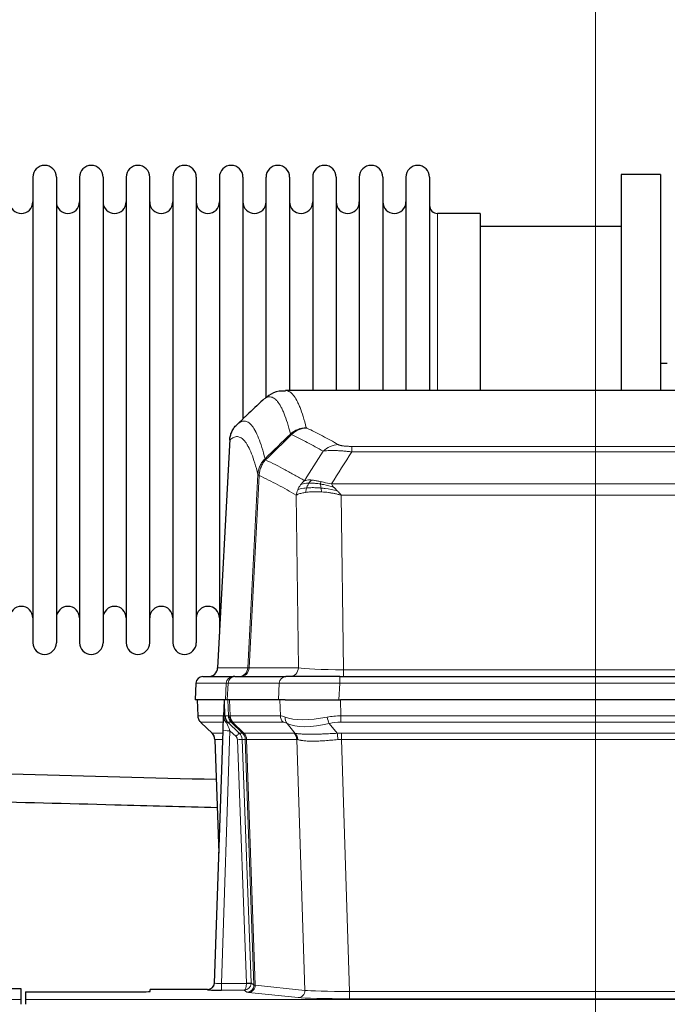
# Model space of a CAD drawing. Header units: inches. Extents: x 0 to 17820, y -10 to 12600.
# Tile 61 of 125: x 3664 to 3944, y 10429 to 10856. Entities that reach past the tile are written whole.
import ezdxf

# ---------------------------------------------------------------- set-up
doc = ezdxf.new("R2010")
doc.units = ezdxf.units.IN
doc.layers.add('1', color=7, linetype='Continuous', true_color=0xffffff)
doc.layers.add('254', color=7, linetype='Continuous', true_color=0xffffff)
doc.styles.add('latin_extended', font='simplex.shx')
doc.dimstyles.get("Standard").update_dxf_attribs({"dimtxt": 0.18, "dimasz": 0.18, "dimexe": 0.18, "dimexo": 0.0625, "dimgap": 0.09, "dimtad": 0, "dimtih": 1, "dimtoh": 1, "dimdec": 4, "dimzin": 0, "dimdsep": 46, "dimtxsty": 'Standard', "dimcen": 0.09, "dimadec": 0, "dimazin": 0, "dimtfac": 1, "dimtdec": 4, "dimtofl": 0, "dimtmove": 0, "dimatfit": 3, "dimfxl": 1, "dimtolj": 1, "dimtzin": 0, "dimarcsym": 0})

# ---------------------------------------------------------------- blocks, each defined once
blk = doc.blocks.new('_U0')
at = {"layer": '254', "color": 3, "linetype": 'Continuous', "lineweight": 13, "transparency": 16777216}
for p, q in [((3912.93, 9280.7), (3912.93, 11785.66)), ((3546.09, 9280.7), (3942.93, 9280.7)), ((3912.93, 9175.7), (3912.93, 8778.65)), ((5283.09, 8673.65), (3882.93, 8673.65))]:
    blk.add_line(p, q, dxfattribs=at)
at = {"layer": '254', "color": 3, "transparency": 16777216}
for points in [[(3930.43, 9175.7), (3895.43, 9175.7), (3912.93, 9280.7)], [(3895.43, 8778.65), (3930.43, 8778.65), (3912.93, 8673.65)]]:
    blk.add_solid(points, dxfattribs=at)
at = {"layer": 'Defpoints', "color": 0, "transparency": 16777216}
for p in [(3516.09, 9280.7), (3912.93, 8673.65), (5313.09, 8673.65)]:
    blk.add_point(p, dxfattribs=at)
at = {"layer": '254', "color": 2, "lineweight": 13, "transparency": 16777216, "insert": (3755.43, 11463.16), "char_height": 105, "attachment_point": 1, "rotation": 90, "style": 'latin_extended'}
blk.add_mtext('\\A1;607', dxfattribs=at)

msp = doc.modelspace()

# ---------------------------------------------------------------- linework, layer by layer
at = {"layer": '1', "color": 2, "linetype": 'Continuous', "lineweight": 25}
for p, q in [((3669.29, 10787.549), (3669.29, 10585.749)), ((3679.49, 10787.549), (3679.49, 10585.749)), ((3689.49, 10787.549), (3689.49, 10585.749)), ((3699.69, 10787.549), (3699.69, 10585.749)), ((3709.69, 10787.549), (3709.69, 10585.749)), ((3719.89, 10585.749), (3719.89, 10787.549)), ((3729.89, 10787.549), (3729.89, 10585.749)), ((3740.09, 10787.549), (3740.09, 10585.749)), ((3750.09, 10787.549), (3750.09, 10686.649)), ((3760.29, 10787.549), (3760.29, 10686.649)), ((3770.29, 10691.976), (3770.29, 10787.549)), ((3780.49, 10787.549), (3780.49, 10695.05)), ((3790.49, 10787.549), (3790.49, 10695.05)), ((3800.69, 10787.549), (3800.69, 10695.05)), ((3810.69, 10787.549), (3810.69, 10695.05)), ((3820.89, 10787.549), (3820.89, 10695.05)), ((3830.89, 10787.549), (3830.89, 10695.05)), ((3841.09, 10787.549), (3841.09, 10695.05)), ((3941.09, 10788.649), (3924.09, 10788.649)), ((3924.09, 10788.649), (3924.09, 10695.051)), ((3941.09, 10788.649), (3941.09, 10695.051)), ((3863.09, 10771.799), (3844.59, 10771.799)), ((3863.09, 10771.799), (3863.09, 10695.045)), ((3924.09, 10766.149), (3863.084, 10766.149)), ((3944.083, 10706.768), (3941.077, 10706.768)), ((4041.443, 10695.044), (3778.736, 10695.044)), ((3750.09, 10686.649), (3750.09, 10589.428)), ((3760.29, 10686.649), (3760.29, 10682.708)), ((3754.588, 10674.024), (3749.313, 10574.832)), ((3739.932, 10568.203), (3739.551, 10561.044)), ((3742.942, 10571.044), (3756.053, 10571.044)), ((3756.75, 10571.044), (3756.053, 10571.044)), ((3756.75, 10571.044), (3778.924, 10571.044)), ((3802.179, 10571.044), (3778.924, 10571.044)), ((3802.179, 10571.044), (4018, 10571.044)), ((3752.685, 10561.044), (3739.567, 10561.044)), ((3740.492, 10561.044), (3740.74, 10554.034)), ((3752.105, 10560.613), (3751.878, 10553.883)), ((3753.47, 10561.044), (3752.685, 10561.044)), ((3775.724, 10561.044), (3753.47, 10561.044)), ((3778.619, 10561.044), (3775.724, 10561.044)), ((3778.619, 10561.044), (3802.478, 10561.044)), ((4017.701, 10561.044), (3802.478, 10561.044)), ((3742.153, 10551.029), (3746.942, 10546.471)), ((3751.878, 10553.883), (3751.876, 10553.833)), ((3747.98, 10438.189), (3751.669, 10547.566)), ((3748.102, 10543.815), (3749.881, 10494.541)), ((3656.132, 10435.843), (3664.089, 10435.843)), ((3664.089, 10435.843), (3664.089, 10431.069)), ((3744.992, 10435.423), (3720.089, 10435.423)), ((3720.089, 10434.605), (3720.089, 10435.423)), ((3747.973, 10438.055), (3747.98, 10438.189)), ((3664.089, 10431.069), (3664.089, 10429)), ((3666.089, 10434.343), (3666.089, 10431.069)), ((3666.089, 10434.343), (3710.089, 10434.343)), ((3666.089, 10431.069), (3666.089, 10429))]:
    msp.add_line(p, q, dxfattribs=at)
at = {"layer": '1', "color": 110, "linetype": 'Continuous', "lineweight": 13}
for p, q in [((3844.59, 10771.799), (3844.59, 10695.045)), ((3754.574, 10673.53), (3749.326, 10574.835)), ((3807.418, 10670.837), (4012.761, 10670.837)), ((3807.418, 10668.421), (3807.418, 10670.837)), ((4012.761, 10668.421), (3807.418, 10668.421)), ((3762.392, 10574.835), (3766.769, 10658.703)), ((3767.325, 10658.227), (3762.973, 10574.835)), ((3798.687, 10654.59), (4021.492, 10654.59)), ((3784.325, 10574.835), (3783.368, 10649.682)), ((4017.379, 10649.692), (3802.8, 10649.692)), ((3802.8, 10649.692), (3803.768, 10574.009)), ((3749.326, 10574.835), (3762.392, 10574.835)), ((3762.973, 10574.835), (3784.325, 10574.835)), ((3803.768, 10574.009), (4016.411, 10574.009)), ((3803.768, 10571.044), (3803.768, 10574.009)), ((3739.948, 10568.201), (3739.567, 10561.044)), ((3753.059, 10568.201), (3739.948, 10568.201)), ((3752.685, 10561.044), (3753.059, 10568.201)), ((3753.843, 10568.201), (3753.47, 10561.044)), ((3776.017, 10568.201), (3753.843, 10568.201)), ((3775.724, 10561.044), (3776.017, 10568.201)), ((3802.179, 10568.201), (3801.886, 10561.044)), ((3802.179, 10568.201), (3802.179, 10571.044)), ((4018, 10568.201), (3802.179, 10568.201)), ((3740.508, 10561.044), (3740.756, 10554.05)), ((3753.954, 10554.05), (3753.711, 10561.044)), ((3754.496, 10561.044), (3754.739, 10554.05)), ((3776.487, 10554.05), (3776.296, 10561.044)), ((3802.478, 10561.044), (3802.669, 10554.05)), ((3740.756, 10554.05), (3751.884, 10554.05)), ((3751.794, 10551.312), (3741.974, 10551.312)), ((3742.069, 10551.12), (3746.882, 10546.539)), ((3752.493, 10554.05), (3753.954, 10554.05)), ((3755.172, 10551.312), (3753.738, 10551.312)), ((3753.738, 10551.312), (3758.665, 10546.562)), ((3754.739, 10554.05), (3776.487, 10554.05)), ((3760.102, 10546.556), (3755.21, 10551.3)), ((3755.756, 10551.3), (3760.702, 10546.504)), ((3777.669, 10551.312), (3755.922, 10551.312)), ((3782.939, 10546.436), (3779.446, 10550.754)), ((3797.645, 10550.754), (3801.098, 10546.485)), ((3802.669, 10554.05), (4017.51, 10554.05)), ((3802.669, 10551.312), (3802.669, 10554.05)), ((4017.51, 10551.312), (3802.669, 10551.312)), ((3746.895, 10546.562), (3751.635, 10546.562)), ((3754.667, 10547.569), (3750.973, 10438.028)), ((3757.276, 10545.054), (3754.667, 10547.569)), ((3758.665, 10546.562), (3760.077, 10546.562)), ((3760.702, 10546.504), (3782.436, 10546.504)), ((3803.011, 10546.562), (4017.168, 10546.562)), ((3803.011, 10543.824), (3803.011, 10546.562)), ((3751.543, 10543.827), (3748.113, 10543.827)), ((3748.113, 10543.827), (3749.886, 10494.714)), ((3761.779, 10438.124), (3757.888, 10543.686)), ((3761.295, 10543.827), (3759.885, 10543.827)), ((3759.885, 10543.827), (3763.777, 10438.265)), ((3765.005, 10437.368), (3761.295, 10543.827)), ((3761.878, 10543.783), (3765.591, 10437.254)), ((3783.618, 10543.783), (3761.884, 10543.783)), ((3787.076, 10435.007), (3783.618, 10543.783)), ((3803.011, 10543.824), (3806.485, 10434.538)), ((4017.168, 10543.824), (3803.011, 10543.824)), ((3744.982, 10435.291), (3744.992, 10435.423)), ((3750.973, 10438.028), (3761.778, 10438.028)), ((3750.973, 10438.028), (3750.973, 10435.134)), ((3750.973, 10435.134), (3760.815, 10435.134)), ((3762.009, 10434.262), (3760.815, 10435.134)), ((3763.777, 10438.265), (3765.005, 10437.368)), ((3765.591, 10437.254), (3787.076, 10435.007)), ((3176.089, 10431.069), (3664.089, 10431.069)), ((3666.089, 10431.069), (4154.089, 10431.069)), ((3784.167, 10431.89), (3762.682, 10434.137)), ((3806.485, 10434.538), (3806.485, 10431.435)), ((3806.485, 10434.538), (4013.694, 10434.538)), ((4013.694, 10431.435), (3806.485, 10431.435))]:
    msp.add_line(p, q, dxfattribs=at)
at = {"layer": '1', "color": 2, "linetype": 'Continuous', "lineweight": 25}
for centre, radius, start, end in [((3674.39, 10787.549), 5.1, 0, 180), ((3694.59, 10787.549), 5.1, 0, 180), ((3714.79, 10787.549), 5.1, 0, 180), ((3734.99, 10787.549), 5.1, 0, 180), ((3755.19, 10787.549), 5.1, 0, 180), ((3775.39, 10787.549), 5.1, 0, 180), ((3795.59, 10787.549), 5.1, 0, 180), ((3815.79, 10787.549), 5.1, 0, 180), ((3835.99, 10787.549), 5.1, 0, 180), ((3664.29, 10776.799), 5, 180, 0), ((3684.49, 10776.799), 5, 180, 0), ((3704.69, 10776.799), 5, 180, 0), ((3724.89, 10776.799), 5, 180, 0), ((3745.09, 10776.799), 5, 180, 0), ((3765.29, 10776.799), 5, 180, 0), ((3785.49, 10776.799), 5, 180, 0), ((3805.69, 10776.799), 5, 180, 0), ((3825.89, 10776.799), 5, 180, 0), ((3844.59, 10775.299), 3.5, 180, 270), ((3664.29, 10596.499), 5, 0, 180), ((3684.49, 10596.499), 5, 0, 180), ((3704.69, 10596.499), 5, 0, 180), ((3724.89, 10596.499), 5, 0, 180), ((3745.09, 10596.499), 5, 0, 180), ((3674.39, 10585.749), 5.1, 180, 0), ((3694.59, 10585.749), 5.1, 180, 0), ((3714.79, 10585.749), 5.1, 180, 0), ((3734.99, 10585.749), 5.1, 180, 0), ((3745.319, 10575.044), 4, 270, 357.54859), ((3742.927, 10568.044), 3, 90, 176.63083)]:
    msp.add_arc(centre, radius, start, end, dxfattribs=at)
at = {"layer": '1', "color": 110, "linetype": 'Continuous', "lineweight": 13}
for centre, major_axis, ratio, start_param, end_param in [((3787.723, 10668.987), (-9.695, -2.45), 0.9931439, 4.4664808, 5.2238901), ((3787.91, 10668.827), (-4.281, -9.037), 0.9659395, 3.5975691, 4.3432065), ((3801.571, 10661.681), (-4.97, -8.677), 0.9635717, 3.6779385, 4.4208965), ((3745.334, 10575.044), (0, 4), 0.9993908, 3.1415927, 4.6600291), ((3758.4, 10575.044), (0, 4), 0.9993908, 3.1415927, 4.6600291), ((3759.097, 10575.044), (0, 4), 0.9702957, 3.1415927, 4.6600291), ((3782.418, 10575.044), (20.038, 0.208), 0.001459, 3.1763609, 3.3855124), ((3780.449, 10575.044), (0, 4), 0.9702957, 3.1415927, 4.6600291), ((3803.688, 10575.044), (-20.002, 0.052), 0.0517476, 0.2535919, 1.5749043), ((3742.942, 10568.044), (0, 3), 0.9993908, 0, 1.5184364), ((3756.053, 10568.044), (0, 3), 0.9993908, 0, 1.5184364), ((3780.071, 10568.044), (-27.029, 0.156), 0.000812, 6.0391366, 6.248288), ((3756.75, 10568.044), (0, 3), 0.9702957, 0, 1.5184364), ((3778.924, 10568.044), (0, 3), 0.9702957, 0, 1.5184364), ((3802.231, 10568.044), (-27.018, 0.123), 0.0058026, 4.7143189, 6.0386286), ((3744.751, 10554.19), (0, 4), 0.9993908, 1.6057029, 2.3736478), ((3765.789, 10528.312), (-23.826, 22.997), 0.016839, 6.265741, 6.3949638), ((3750.495, 10553.98), (-1.999, -0.077), 0.1036431, 2.3309857, 3.1065184), ((3751.763, 10550.528), (-1.583, -1.222), 0.0276319, 2.3426468, 3.1139303), ((3752.349, 10549.873), (-1.388, -1.44), 0.0242285, 2.3413968, 3.1173399), ((3754.667, 10547.639), (-1.856, 4.567), 0.0053314, 0.7881854, 1.5839148), ((3756.514, 10554.19), (-3.533, 1.889), 0.9978057, 1.1483024, 1.2948027), ((3781.749, 10531.19), (-27.808, 22.856), 0.0163197, 6.2307105, 6.2626907), ((3757.949, 10554.19), (0, 4), 0.9993908, 1.6057029, 2.3736478), ((3757.987, 10554.178), (1.703, 3.619), 0.9971774, 2.0444506, 2.8128075), ((3780.598, 10564.279), (26.658, 10.191), 0.0473724, 3.1922144, 3.3375655), ((3781.749, 10531.19), (-27.661, 22.629), 0.117212, 6.1415193, 6.1734995), ((3758.452, 10554.178), (-0.603, 3.954), 0.9772749, 1.4578558, 2.2262127), ((3758.618, 10554.19), (0, 4), 0.9702957, 1.6057029, 2.3736478), ((3778.972, 10528.312), (-23.81, 22.996), 0.0168486, 6.2337622, 6.2657424), ((3780.598, 10564.279), (25.449, 12.923), 0.0600246, 3.1865743, 3.3319254), ((3779.053, 10528.312), (-23.636, 22.829), 0.1185163, 6.1610868, 6.193067), ((3780.365, 10554.19), (0, 4), 0.9702957, 1.6057029, 2.3736478), ((3803.318, 10531.19), (-27.492, 22.639), 0.1155218, 5.9182109, 6.1390417), ((3800.622, 10528.312), (-23.46, 22.829), 0.1194803, 5.9401815, 6.1610123), ((3782.142, 10553.631), (1.736, 3.604), 0.8689501, 2.008197, 2.795133), ((3802.415, 10564.279), (26.677, 8.186), 0.3267204, 3.5164364, 4.4002733), ((3802.415, 10564.279), (25.873, 10.634), 0.4068526, 3.4799804, 4.3638173), ((3803.318, 10531.19), (-26.983, 1.545), 0.8452785, 4.7847941, 5.0056249), ((3797.645, 10553.631), (-0.881, 3.902), 0.2224052, 1.5615969, 2.3485329), ((3803.318, 10528.312), (-16.721, 16.271), 0.9721633, 5.498263, 5.7190939), ((3771.763, 10522.545), (-24.879, 24.014), 0.016827, 6.2657537, 6.3097783), ((3744.118, 10543.685), (0, -4), 0.9993908, 1.606401, 2.3736478), ((3754.667, 10547.465), (2.998, -0.101), 0.0348797, 1.5719726, 3.1427689), ((3757.276, 10545.124), (-1.388, -1.44), 0.0242285, 1.5456675, 3.1173399), ((3755.888, 10543.685), (-2.83, 2.828), 0.9993905, 3.9625957, 4.7298424), ((3757.3, 10543.685), (0, -4), 0.9993908, 1.606401, 2.3736478), ((3784.914, 10522.545), (-24.848, 24.014), 0.0168509, 6.2432976, 6.2657509), ((3757.325, 10543.679), (-1.442, -3.731), 0.998056, 1.9750302, 2.7420583), ((3758, 10543.626), (-0.019, -4), 0.9702844, 1.6145674, 2.378208), ((3758.006, 10543.626), (0, -4), 0.9702957, 1.6100662, 2.3736478), ((3806.502, 10522.395), (-24.592, 23.931), 0.1189226, 6.0865623, 6.1615802), ((3779.74, 10543.626), (0, -4), 0.9702957, 1.6100662, 2.3736478), ((3780.243, 10543.559), (-0.926, -3.891), 0.9457602, 1.8333412, 2.5978993), ((3803.8, 10522.562), (-17.528, 16.98), 0.9676454, 5.4983426, 5.5781901), ((3801.098, 10543.608), (0.32, -3.987), 0.0824896, 1.6016287, 2.3703401), ((3755.888, 10543.615), (-1.703, 1.052), 0.998638, 3.7311375, 4.4983842), ((3757.888, 10543.756), (-1.999, -0.074), 0.0348758, 1.5695108, 3.106687), ((3782.137, 10519.668), (-20.849, 24.157), 0.0182438, 6.248525, 6.2709784), ((3803.806, 10519.517), (-20.559, 24.143), 0.1188179, 6.1116391, 6.1866571), ((3803.8, 10519.684), (-2.819, 24.028), 0.8253154, 6.1813941, 6.2612416), ((3744.982, 10438.29), (-2.991, 0.235), 0.9996552, 1.6492063, 3.1415821), ((3750.985, 10438.29), (3.005, 0.103), 0.0869619, 3.134501, 4.7052973), ((3760.815, 10438.133), (0.028, 3), 0.3214645, 3.1707908, 4.6805006), ((3760.815, 10438.133), (0.98, 2.84), 0.9849493, 3.4786225, 4.9883323), ((3760.779, 10438.089), (-0.605, 0.799), 0.9977271, 4.0039134, 4.0996791), ((3761.778, 10438.098), (1.997, -0.118), 0.0348391, 4.7144422, 6.2458161), ((3761.779, 10438.194), (1.999, 0.074), 0.0348758, 4.7111034, 6.2482796), ((3762.009, 10437.261), (-1.769, -2.423), 0.9990158, 0.6312732, 2.2367485), ((3762.682, 10437.136), (-0.312, -2.984), 0.969741, 0.1074293, 1.71115), ((3760.779, 10438.159), (-0.383, 2.976), 0.9995822, 4.5238521, 4.6196176), ((3785.008, 10437.282), (-20.016, 0.105), 0.0266879, 0.0359631, 0.2452873), ((3784.167, 10434.889), (-0.312, -2.984), 0.969741, 0.1074293, 1.71115), ((3806.491, 10435.036), (-20.013, 0.095), 0.0248544, 0.2452138, 1.5705958), ((3785.008, 10434.283), (-23.014, 0), 0.0261612, 0.0358052, 0.2451294), ((3806.491, 10432.037), (23.012, 0), 0.0261647, 3.3867297, 4.7121117)]:
    msp.add_ellipse(centre, major_axis=major_axis, ratio=ratio, start_param=start_param, end_param=end_param, dxfattribs=at)
at = {"layer": '1', "color": 2, "linetype": 'Continuous', "lineweight": 25}
for centre, major_axis, ratio, start_param, end_param in [((3751.669, 10547.74), (0.227, 6.726), 0.0008736, 4.686473, 5.8457525), ((3744.105, 10543.662), (3.886, 0.947), 0.998973, 6.0801535, 6.8477658), ((3768.986, 10519.668), (-20.882, 24.158), 0.0154016, 6.2674704, 6.3114951), ((3750.985, 10435.291), (6.003, 0), 0.0262109, 3.1395311, 4.7103274), ((3744.993, 10438.427), (0.15, 3), 0.998739, 3.1914798, 4.7286497), ((3710.089, 10434.605), (-10, 0), 0.0261859, 1.5707963, 3.1415927)]:
    msp.add_ellipse(centre, major_axis=major_axis, ratio=ratio, start_param=start_param, end_param=end_param, dxfattribs=at)
at = {"layer": '1', "color": 110, "linetype": 'Continuous', "lineweight": 13}
for points, knots in [([(3778.742, 10695.044), (3778.836, 10695.044), (3779.459, 10695.015), (3780.072, 10694.791), (3780.843, 10694.294), (3781.225, 10693.992), (3781.604, 10693.611), (3781.855, 10693.34), (3781.98, 10693.195), (3782.604, 10692.428), (3783.095, 10691.673), (3783.82, 10690.33), (3784.06, 10689.847), (3784.536, 10688.811), (3784.772, 10688.258), (3785.474, 10686.493), (3786.395, 10683.858), (3787.285, 10680.662), (3787.723, 10678.923)], [0, 0, 0, 0, 0.0285171, 0.1904309, 0.1904309, 0.2713878, 0.3118663, 0.3118663, 0.3523447, 0.3523447, 0.5142585, 0.5142585, 0.5952154, 0.5952154, 0.6761724, 0.6761724, 0.8380862, 1, 1, 1, 1]), ([(3780.855, 10676.184), (3780.417, 10677.922), (3779.525, 10681.116), (3778.603, 10683.748), (3777.9, 10685.512), (3777.664, 10686.065), (3777.188, 10687.1), (3776.947, 10687.583), (3776.221, 10688.925), (3775.729, 10689.68), (3775.105, 10690.447), (3774.98, 10690.591), (3774.728, 10690.863), (3774.349, 10691.244), (3773.966, 10691.545), (3773.194, 10692.043), (3772.151, 10692.425), (3770.541, 10692.154), (3769.439, 10691.41), (3768.881, 10690.897)], [0, 0, 0, 0, 0.125, 0.25, 0.25, 0.3125, 0.3125, 0.375, 0.375, 0.5, 0.5, 0.53125, 0.53125, 0.5625, 0.625, 0.625, 0.75, 0.875, 1, 1, 1, 1]), ([(3757.629, 10680.221), (3758.2, 10680.775), (3759.328, 10681.589), (3760.973, 10681.934), (3762.04, 10681.58), (3762.828, 10681.095), (3763.219, 10680.798), (3763.671, 10680.356), (3763.863, 10680.146), (3763.991, 10680.001), (3764.055, 10679.926), (3764.374, 10679.542), (3764.754, 10679.026), (3765.191, 10678.328), (3765.378, 10678.008), (3765.502, 10677.791), (3765.564, 10677.679), (3766.12, 10676.659), (3767.093, 10674.554), (3768.504, 10670.522), (3769.412, 10667.251), (3769.858, 10665.469)], [0, 0, 0, 0, 0.125, 0.25, 0.375, 0.375, 0.4375, 0.46875, 0.484375, 0.484375, 0.5, 0.5, 0.5625, 0.59375, 0.609375, 0.609375, 0.625, 0.625, 0.75, 0.875, 1, 1, 1, 1]), ([(3787.91, 10678.761), (3787.854, 10678.788), (3787.811, 10678.815), (3787.748, 10678.869), (3787.729, 10678.896), (3787.723, 10678.923)], [0, 0, 0, 0, 0.5, 0.5, 1, 1, 1, 1]), ([(3787.91, 10678.761), (3790.195, 10677.674), (3792.477, 10676.533), (3795.892, 10674.739), (3797.029, 10674.128), (3799.302, 10672.878), (3800.437, 10672.239), (3801.571, 10671.587)], [0, 0, 0, 0, 0.5, 0.5, 0.75, 0.75, 1, 1, 1, 1]), ([(3766.769, 10658.703), (3766.324, 10660.483), (3765.418, 10663.751), (3764.011, 10667.783), (3763.041, 10669.891), (3762.487, 10670.913), (3762.425, 10671.025), (3762.301, 10671.243), (3762.115, 10671.563), (3761.678, 10672.263), (3761.3, 10672.782), (3760.982, 10673.168), (3760.918, 10673.243), (3760.79, 10673.388), (3760.599, 10673.6), (3760.148, 10674.045), (3759.758, 10674.346), (3758.972, 10674.837), (3757.909, 10675.201), (3756.268, 10674.875), (3755.143, 10674.076), (3754.574, 10673.53)], [0, 0, 0, 0, 0.125, 0.25, 0.375, 0.375, 0.390625, 0.390625, 0.40625, 0.4375, 0.5, 0.5, 0.515625, 0.515625, 0.53125, 0.5625, 0.625, 0.625, 0.75, 0.875, 1, 1, 1, 1]), ([(3794.991, 10668.762), (3793.856, 10669.415), (3792.719, 10670.054), (3790.444, 10671.305), (3789.305, 10671.917), (3785.886, 10673.713), (3783.602, 10674.856), (3781.314, 10675.945)], [0, 0, 0, 0, 0.25, 0.25, 0.5, 0.5, 1, 1, 1, 1]), ([(3807.418, 10670.837), (3807.236, 10670.837), (3807.053, 10670.838), (3806.689, 10670.843), (3806.51, 10670.846), (3806.154, 10670.855), (3805.979, 10670.861), (3805.632, 10670.875), (3805.461, 10670.883), (3805.25, 10670.895), (3805.208, 10670.898), (3805.124, 10670.903), (3805, 10670.911), (3804.879, 10670.919), (3804.64, 10670.937), (3804.332, 10670.963), (3804.045, 10670.993), (3803.872, 10671.014), (3803.837, 10671.018), (3803.769, 10671.026), (3803.736, 10671.03), (3803.636, 10671.043), (3803.571, 10671.052), (3803.381, 10671.079), (3803.262, 10671.098), (3803.035, 10671.136), (3802.928, 10671.156), (3802.725, 10671.197), (3802.63, 10671.219), (3802.517, 10671.246), (3802.494, 10671.251), (3802.451, 10671.262), (3802.429, 10671.268), (3802.365, 10671.284), (3802.324, 10671.295), (3802.205, 10671.329), (3802.132, 10671.352), (3801.995, 10671.398), (3801.931, 10671.421), (3801.755, 10671.491), (3801.655, 10671.538), (3801.571, 10671.587)], [0, 0, 0, 0, 0.0625, 0.0625, 0.125, 0.125, 0.1875, 0.1875, 0.25, 0.25, 0.265625, 0.265625, 0.28125, 0.3125, 0.3125, 0.375, 0.4375, 0.4375, 0.453125, 0.453125, 0.46875, 0.46875, 0.5, 0.5, 0.5625, 0.5625, 0.625, 0.625, 0.6875, 0.6875, 0.703125, 0.703125, 0.71875, 0.71875, 0.75, 0.75, 0.8125, 0.8125, 0.875, 0.875, 1, 1, 1, 1]), ([(3766.769, 10658.703), (3766.794, 10659.02), (3766.845, 10659.653), (3767.033, 10660.588), (3767.303, 10661.503), (3767.778, 10662.679), (3768.562, 10664.074), (3769.426, 10665.004), (3769.858, 10665.469)], [0, 0, 0, 0, 0.1250992, 0.25018, 0.3752424, 0.5002868, 0.7501372, 1, 1, 1, 1]), ([(3770.07, 10664.986), (3769.995, 10665.075), (3769.953, 10665.172), (3769.895, 10665.345), (3769.879, 10665.421), (3769.858, 10665.469)], [0, 0, 0, 0, 0.5, 0.5, 1, 1, 1, 1]), ([(3807.418, 10668.421), (3807.083, 10668.464), (3806.75, 10668.505), (3806.087, 10668.583), (3805.759, 10668.62), (3804.783, 10668.724), (3804.145, 10668.784), (3803.443, 10668.842), (3803.365, 10668.849), (3803.209, 10668.861), (3803.132, 10668.867), (3802.9, 10668.885), (3802.747, 10668.896), (3802.293, 10668.928), (3801.698, 10668.965), (3801.125, 10668.993), (3800.704, 10669.011), (3800.495, 10669.018), (3800.29, 10669.025), (3800.154, 10669.029), (3800.086, 10669.031), (3799.48, 10669.046), (3798.972, 10669.05), (3798.253, 10669.041), (3798.021, 10669.036), (3797.682, 10669.025), (3797.571, 10669.021), (3797.353, 10669.012), (3797.245, 10669.006), (3796.718, 10668.977), (3796.33, 10668.945), (3795.615, 10668.865), (3795.289, 10668.817), (3794.991, 10668.762)], [0, 0, 0, 0, 0.0625, 0.0625, 0.125, 0.125, 0.25, 0.25, 0.265625, 0.265625, 0.28125, 0.28125, 0.3125, 0.3125, 0.375, 0.4375, 0.4375, 0.46875, 0.484375, 0.484375, 0.5, 0.5, 0.625, 0.625, 0.6875, 0.6875, 0.71875, 0.71875, 0.75, 0.75, 0.875, 0.875, 1, 1, 1, 1]), ([(3767.325, 10658.227), (3767.346, 10658.858), (3767.424, 10659.486), (3767.688, 10660.714), (3767.873, 10661.315), (3768.345, 10662.467), (3768.63, 10663.019), (3769.289, 10664.057), (3769.661, 10664.542), (3770.07, 10664.986)], [0, 0, 0, 0, 0.25, 0.25, 0.5, 0.5, 0.75, 0.75, 1, 1, 1, 1]), ([(3770.07, 10664.986), (3772.892, 10663.647), (3775.708, 10662.227), (3779.922, 10659.972), (3781.324, 10659.2), (3784.127, 10657.615), (3785.526, 10656.801), (3786.924, 10655.968)], [0, 0, 0, 0, 0.5, 0.5, 0.75, 0.75, 1, 1, 1, 1]), ([(3767.325, 10658.227), (3767.256, 10658.271), (3767.102, 10658.369), (3766.909, 10658.503), (3766.802, 10658.614), (3766.776, 10658.685), (3766.769, 10658.703)], [0, 0, 0, 0, 0.2247758, 0.4999124, 0.8717677, 1, 1, 1, 1]), ([(3783.368, 10649.682), (3782.037, 10650.468), (3780.704, 10651.236), (3778.037, 10652.735), (3776.701, 10653.465), (3772.691, 10655.602), (3770.011, 10656.951), (3767.325, 10658.227)], [0, 0, 0, 0, 0.25, 0.25, 0.5, 0.5, 1, 1, 1, 1]), ([(3787.889, 10652.844), (3787.455, 10652.808), (3787.045, 10652.763), (3785.515, 10652.546), (3784.619, 10652.306), (3784.007, 10652.02)], [0, 0, 0, 0, 0.25, 0.25, 1, 1, 1, 1]), ([(3788.875, 10654.907), (3788.504, 10654.894), (3788.147, 10654.868), (3786.786, 10654.717), (3785.916, 10654.492), (3785.217, 10654.161)], [0, 0, 0, 0, 0.25, 0.25, 1, 1, 1, 1]), ([(3790.099, 10656.229), (3789.801, 10656.255), (3789.51, 10656.271), (3788.383, 10656.286), (3787.617, 10656.192), (3786.924, 10655.968)], [0, 0, 0, 0, 0.25, 0.25, 1, 1, 1, 1]), ([(3787.399, 10650.883), (3787.435, 10651.083), (3787.478, 10651.307), (3787.583, 10651.786), (3787.645, 10652.042), (3787.771, 10652.483), (3787.828, 10652.663), (3787.889, 10652.844)], [0, 0, 0, 0, 0.375, 0.375, 0.75, 0.75, 1, 1, 1, 1]), ([(3787.889, 10652.844), (3787.92, 10652.935), (3787.953, 10653.026), (3788.087, 10653.389), (3788.2, 10653.662), (3788.449, 10654.187), (3788.586, 10654.44), (3788.777, 10654.755), (3788.826, 10654.832), (3788.875, 10654.907)], [0, 0, 0, 0, 0.125, 0.125, 0.5, 0.5, 0.875, 0.875, 1, 1, 1, 1]), ([(3794.087, 10652.759), (3793.798, 10652.786), (3793.512, 10652.809), (3792.378, 10652.892), (3791.555, 10652.927), (3789.99, 10652.946), (3789.249, 10652.93), (3788.33, 10652.878), (3788.107, 10652.862), (3787.889, 10652.844)], [0, 0, 0, 0, 0.125, 0.125, 0.5, 0.5, 0.875, 0.875, 1, 1, 1, 1]), ([(3788.875, 10654.907), (3788.974, 10655.057), (3789.075, 10655.198), (3789.332, 10655.527), (3789.489, 10655.701), (3789.8, 10656.001), (3789.953, 10656.128), (3790.099, 10656.229)], [0, 0, 0, 0, 0.25, 0.25, 0.625, 0.625, 1, 1, 1, 1]), ([(3793.919, 10654.501), (3793.69, 10654.54), (3793.463, 10654.577), (3792.561, 10654.712), (3791.902, 10654.79), (3790.632, 10654.894), (3790.022, 10654.919), (3789.25, 10654.917), (3789.061, 10654.913), (3788.875, 10654.907)], [0, 0, 0, 0, 0.125, 0.125, 0.5, 0.5, 0.875, 0.875, 1, 1, 1, 1]), ([(3794.069, 10655.534), (3793.889, 10655.574), (3793.71, 10655.613), (3793.003, 10655.767), (3792.488, 10655.874), (3791.494, 10656.055), (3791.015, 10656.13), (3790.4, 10656.201), (3790.249, 10656.216), (3790.099, 10656.229)], [0, 0, 0, 0, 0.125, 0.125, 0.5, 0.5, 0.875, 0.875, 1, 1, 1, 1]), ([(3793.919, 10654.501), (3793.917, 10654.625), (3793.919, 10654.741), (3793.932, 10655.006), (3793.948, 10655.143), (3793.996, 10655.372), (3794.028, 10655.465), (3794.069, 10655.534)], [0, 0, 0, 0, 0.25, 0.25, 0.625, 0.625, 1, 1, 1, 1]), ([(3799.557, 10653.147), (3798.147, 10653.569), (3796.711, 10653.945), (3794.84, 10654.335), (3794.376, 10654.423), (3793.919, 10654.501)], [0, 0, 0, 0, 0.75, 0.75, 1, 1, 1, 1]), ([(3794.087, 10652.759), (3794.075, 10652.836), (3794.064, 10652.914), (3794.019, 10653.224), (3793.99, 10653.455), (3793.946, 10653.9), (3793.931, 10654.113), (3793.921, 10654.375), (3793.919, 10654.439), (3793.919, 10654.501)], [0, 0, 0, 0, 0.125, 0.125, 0.5, 0.5, 0.875, 0.875, 1, 1, 1, 1]), ([(3798.687, 10654.59), (3797.466, 10654.779), (3796.29, 10655.036), (3794.796, 10655.37), (3794.429, 10655.453), (3794.069, 10655.534)], [0, 0, 0, 0, 0.75, 0.75, 1, 1, 1, 1]), ([(3794.402, 10651.108), (3794.369, 10651.271), (3794.329, 10651.457), (3794.247, 10651.859), (3794.205, 10652.076), (3794.137, 10652.451), (3794.111, 10652.604), (3794.087, 10652.759)], [0, 0, 0, 0, 0.375, 0.375, 0.75, 0.75, 1, 1, 1, 1]), ([(3801.229, 10651.528), (3799.456, 10651.98), (3797.627, 10652.327), (3795.253, 10652.64), (3794.665, 10652.705), (3794.087, 10652.759)], [0, 0, 0, 0, 0.75, 0.75, 1, 1, 1, 1]), ([(3799.557, 10653.147), (3799.439, 10653.274), (3799.329, 10653.399), (3799.08, 10653.709), (3798.955, 10653.891), (3798.769, 10654.247), (3798.708, 10654.421), (3798.687, 10654.59)], [0, 0, 0, 0, 0.25, 0.25, 0.625, 0.625, 1, 1, 1, 1]), ([(3801.229, 10651.528), (3801.155, 10651.6), (3801.081, 10651.671), (3800.785, 10651.953), (3800.563, 10652.159), (3800.136, 10652.563), (3799.93, 10652.761), (3799.678, 10653.019), (3799.617, 10653.083), (3799.557, 10653.147)], [0, 0, 0, 0, 0.125, 0.125, 0.5, 0.5, 0.875, 0.875, 1, 1, 1, 1]), ([(3787.399, 10650.883), (3787.152, 10650.844), (3786.595, 10650.755), (3785.761, 10650.578), (3784.878, 10650.343), (3784.01, 10650.042), (3783.591, 10649.807), (3783.368, 10649.682)], [0, 0, 0, 0, 0.132495, 0.2987501, 0.4987593, 0.7325133, 1, 1, 1, 1]), ([(3794.402, 10651.108), (3794.005, 10651.13), (3793.193, 10651.174), (3791.999, 10651.193), (3790.802, 10651.177), (3789.623, 10651.12), (3788.467, 10651.026), (3787.76, 10650.931), (3787.399, 10650.883)], [0, 0, 0, 0, 0.1495041, 0.3058451, 0.4690463, 0.6391276, 0.8161069, 1, 1, 1, 1]), ([(3802.8, 10649.692), (3802.355, 10649.812), (3801.453, 10650.056), (3800.079, 10650.36), (3798.676, 10650.622), (3797.253, 10650.836), (3795.815, 10651.005), (3794.877, 10651.074), (3794.402, 10651.108)], [0, 0, 0, 0, 0.1561441, 0.3164106, 0.4808681, 0.6495804, 0.8226062, 1, 1, 1, 1]), ([(3802.8, 10649.692), (3802.647, 10649.938), (3802.471, 10650.177), (3802.088, 10650.644), (3801.881, 10650.871), (3801.523, 10651.24), (3801.376, 10651.385), (3801.229, 10651.528)], [0, 0, 0, 0, 0.375, 0.375, 0.75, 0.75, 1, 1, 1, 1]), ([(3752.229, 10560.636), (3752.235, 10560.5), (3752.241, 10560.365), (3752.252, 10560.093), (3752.258, 10559.957), (3752.275, 10559.549), (3752.286, 10559.276), (3752.309, 10558.729), (3752.32, 10558.455), (3752.342, 10557.907), (3752.353, 10557.632), (3752.374, 10557.082), (3752.385, 10556.807), (3752.407, 10556.256), (3752.418, 10555.981), (3752.45, 10555.154), (3752.472, 10554.602), (3752.493, 10554.05)], [0, 0, 0, 0, 0.0625, 0.0625, 0.125, 0.125, 0.25, 0.25, 0.375, 0.375, 0.5, 0.5, 0.625, 0.625, 0.75, 0.75, 1, 1, 1, 1]), ([(3782.939, 10546.436), (3783.085, 10546.416), (3783.249, 10546.393), (3783.614, 10546.347), (3783.814, 10546.323), (3784.089, 10546.293), (3784.145, 10546.287), (3784.259, 10546.275), (3784.317, 10546.269), (3784.495, 10546.251), (3784.617, 10546.24), (3784.997, 10546.206), (3785.266, 10546.184), (3785.837, 10546.145), (3786.138, 10546.127), (3786.773, 10546.095), (3787.106, 10546.082), (3787.631, 10546.066), (3787.81, 10546.061), (3788.084, 10546.055), (3788.177, 10546.053), (3788.317, 10546.051), (3788.365, 10546.05), (3788.459, 10546.048), (3788.886, 10546.042), (3789.328, 10546.04), (3790.134, 10546.042), (3790.963, 10546.05), (3791.836, 10546.07), (3792.73, 10546.095), (3793.188, 10546.11), (3793.775, 10546.133), (3793.893, 10546.137), (3794.13, 10546.147), (3794.25, 10546.152), (3794.609, 10546.167), (3794.85, 10546.177), (3795.575, 10546.21), (3796.062, 10546.234), (3797.046, 10546.283), (3797.542, 10546.309), (3798.544, 10546.361), (3799.048, 10546.387), (3800.067, 10546.438), (3800.58, 10546.462), (3801.098, 10546.485)], [0, 0, 0, 0, 0.0625, 0.0625, 0.125, 0.125, 0.140625, 0.140625, 0.15625, 0.15625, 0.1875, 0.1875, 0.25, 0.25, 0.3125, 0.3125, 0.375, 0.375, 0.40625, 0.40625, 0.421875, 0.421875, 0.4296875, 0.4296875, 0.4375, 0.5, 0.5, 0.5625, 0.625, 0.625, 0.6875, 0.6875, 0.703125, 0.703125, 0.71875, 0.71875, 0.75, 0.75, 0.8125, 0.8125, 0.875, 0.875, 0.9375, 0.9375, 1, 1, 1, 1]), ([(3761.878, 10543.783), (3761.727, 10543.783), (3761.605, 10543.785), (3761.417, 10543.799), (3761.352, 10543.809), (3761.316, 10543.823)], [0, 0, 0, 0, 0.5, 0.5, 1, 1, 1, 1]), ([(3801.417, 10543.757), (3800.928, 10543.713), (3800.444, 10543.668), (3799.484, 10543.579), (3799.009, 10543.535), (3798.067, 10543.449), (3797.6, 10543.408), (3796.675, 10543.331), (3796.216, 10543.294), (3795.535, 10543.244), (3795.309, 10543.228), (3794.971, 10543.205), (3794.859, 10543.198), (3794.636, 10543.184), (3794.525, 10543.177), (3793.973, 10543.144), (3793.542, 10543.122), (3792.698, 10543.085), (3791.874, 10543.057), (3791.088, 10543.047), (3790.322, 10543.045), (3789.948, 10543.049), (3789.539, 10543.059), (3789.494, 10543.06), (3789.403, 10543.062), (3789.358, 10543.063), (3789.224, 10543.067), (3788.958, 10543.076), (3788.7, 10543.087), (3788.195, 10543.113), (3787.873, 10543.134), (3787.257, 10543.184), (3786.962, 10543.212), (3786.402, 10543.276), (3786.136, 10543.311), (3785.758, 10543.367), (3785.635, 10543.386), (3785.457, 10543.416), (3785.398, 10543.426), (3785.283, 10543.447), (3785.227, 10543.457), (3784.949, 10543.509), (3784.744, 10543.552), (3784.366, 10543.638), (3784.193, 10543.681), (3784.038, 10543.723)], [0, 0, 0, 0, 0.0625, 0.0625, 0.125, 0.125, 0.1875, 0.1875, 0.25, 0.25, 0.28125, 0.28125, 0.296875, 0.296875, 0.3125, 0.3125, 0.375, 0.375, 0.4375, 0.5, 0.5, 0.5625, 0.5625, 0.5703125, 0.5703125, 0.578125, 0.578125, 0.59375, 0.625, 0.625, 0.6875, 0.6875, 0.75, 0.75, 0.8125, 0.8125, 0.84375, 0.84375, 0.859375, 0.859375, 0.875, 0.875, 0.9375, 0.9375, 1, 1, 1, 1])]:
    msp.add_open_spline(points, degree=3, knots=knots, dxfattribs=at)
at = {"layer": '1', "color": 2, "linetype": 'Continuous', "lineweight": 25}
for points, degree in [([(3768.881, 10690.897), (3766.594, 10688.728), (3764.308, 10686.56), (3762.023, 10684.391)], 3), ([(3762.139, 10684.501), (3757.631, 10680.223)], 1), ([(3752.105, 10560.613), (3752.143, 10560.617), (3752.201, 10560.624), (3752.225, 10560.632), (3752.229, 10560.636)], 3), ([(3748.697, 10526.378), (3692.987, 10527.837), (3637.277, 10529.296), (3581.566, 10530.755)], 3)]:
    msp.add_open_spline(points, degree=degree, dxfattribs=at)
for points, knots in [([(3778.695, 10694.733), (3777.746, 10694.842), (3775.051, 10694.913), (3772.026, 10693.409), (3770.517, 10692.19), (3770.117, 10691.78)], [0, 0, 0, 0, 0.2573629, 0.77861, 1, 1, 1, 1]), ([(3754.574, 10673.53), (3754.603, 10674.162), (3754.693, 10674.789), (3754.916, 10675.708), (3755.005, 10676.01), (3755.211, 10676.605), (3755.328, 10676.897), (3755.589, 10677.468), (3755.734, 10677.747), (3756.048, 10678.29), (3756.218, 10678.554), (3756.582, 10679.063), (3756.776, 10679.309), (3757.186, 10679.78), (3757.403, 10680.006), (3757.629, 10680.221)], [0, 0, 0, 0, 0.25, 0.25, 0.375, 0.375, 0.5, 0.5, 0.625, 0.625, 0.75, 0.75, 0.875, 0.875, 1, 1, 1, 1]), ([(3740.753, 10553.998), (3740.75, 10553.966), (3740.728, 10553.638), (3740.876, 10553.075), (3741.117, 10552.432), (3741.36, 10552.005), (3741.532, 10551.751), (3741.631, 10551.615), (3741.672, 10551.564)], [0, 0, 0, 0, 0.0267984, 0.2769207, 0.4859555, 0.6569382, 0.8419831, 1, 1, 1, 1]), ([(3751.876, 10553.833), (3751.872, 10553.713), (3751.875, 10553.475), (3751.9, 10553.241), (3751.928, 10553.068), (3751.939, 10553.011), (3751.958, 10552.925), (3751.964, 10552.896), (3751.978, 10552.84), (3751.986, 10552.811), (3752.024, 10552.672), (3752.061, 10552.563), (3752.147, 10552.353), (3752.196, 10552.251), (3752.265, 10552.128), (3752.279, 10552.104), (3752.309, 10552.055), (3752.324, 10552.031), (3752.37, 10551.959), (3752.402, 10551.913), (3752.469, 10551.822), (3752.504, 10551.778), (3752.577, 10551.691), (3752.614, 10551.649), (3752.672, 10551.586), (3752.692, 10551.565), (3752.731, 10551.523), (3752.751, 10551.502), (3752.792, 10551.46), (3752.812, 10551.439), (3752.852, 10551.395), (3752.872, 10551.373), (3752.891, 10551.349)], [0, 0, 0, 0, 0.125, 0.25, 0.25, 0.3125, 0.3125, 0.34375, 0.34375, 0.375, 0.375, 0.5, 0.5, 0.625, 0.625, 0.65625, 0.65625, 0.6875, 0.6875, 0.75, 0.75, 0.8125, 0.8125, 0.875, 0.875, 0.90625, 0.90625, 0.9375, 0.9375, 0.96875, 0.96875, 1, 1, 1, 1]), ([(3752.493, 10554.05), (3752.495, 10553.996), (3752.498, 10553.942), (3752.507, 10553.835), (3752.513, 10553.783), (3752.532, 10553.626), (3752.549, 10553.524), (3752.591, 10553.324), (3752.615, 10553.226), (3752.671, 10553.031), (3752.703, 10552.935), (3752.756, 10552.792), (3752.775, 10552.744), (3752.814, 10552.65), (3752.835, 10552.603), (3752.899, 10552.463), (3752.946, 10552.371), (3753.046, 10552.189), (3753.1, 10552.1), (3753.217, 10551.923), (3753.279, 10551.835), (3753.346, 10551.749)], [0, 0, 0, 0, 0.0625, 0.0625, 0.125, 0.125, 0.25, 0.25, 0.375, 0.375, 0.5, 0.5, 0.5625, 0.5625, 0.625, 0.625, 0.75, 0.75, 0.875, 0.875, 1, 1, 1, 1]), ([(3752.891, 10551.349), (3752.961, 10551.262), (3753.034, 10551.177), (3753.147, 10551.053), (3753.185, 10551.013), (3753.262, 10550.932), (3753.302, 10550.892), (3753.341, 10550.852)], [0, 0, 0, 0, 0.5, 0.5, 0.75, 0.75, 1, 1, 1, 1]), ([(3581.133, 10518.762), (3622.341, 10517.683), (3678.342, 10516.216), (3734.343, 10514.75), (3749.136, 10514.362)], [0, 0, 0, 0, 0.7358491, 1, 1, 1, 1])]:
    msp.add_open_spline(points, degree=3, knots=knots, dxfattribs=at)
at = {"layer": '1', "color": 110, "linetype": 'Continuous', "lineweight": 13}
for points in [[(3769.858, 10665.469), (3773.523, 10669.041), (3777.189, 10672.613), (3780.855, 10676.184)], [(3781.314, 10675.945), (3777.565, 10672.292), (3773.817, 10668.639), (3770.07, 10664.986)], [(3781.314, 10675.945), (3781.201, 10675.996), (3781.013, 10676.088), (3780.896, 10676.156), (3780.855, 10676.184)], [(3786.924, 10655.968), (3789.598, 10660.236), (3792.287, 10664.501), (3794.991, 10668.762)], [(3807.418, 10668.421), (3804.49, 10663.815), (3801.58, 10659.205), (3798.687, 10654.59)], [(3784.007, 10652.02), (3784.319, 10652.772), (3784.727, 10653.493), (3785.217, 10654.161)], [(3785.217, 10654.161), (3785.709, 10654.822), (3786.283, 10655.431), (3786.924, 10655.968)], [(3783.368, 10649.682), (3783.482, 10650.475), (3783.697, 10651.263), (3784.007, 10652.02)], [(3760.102, 10546.556), (3760.137, 10546.545), (3760.271, 10546.524), (3760.533, 10546.51), (3760.697, 10546.504)]]:
    msp.add_open_spline(points, degree=3, dxfattribs=at)
for points, weights in [([(3760.697, 10546.504), (3760.699, 10546.504), (3760.702, 10546.504)], [0.500000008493, 0.499999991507, 0.500000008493]), ([(3761.884, 10543.783), (3761.881, 10543.783), (3761.878, 10543.783)], [0.500000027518, 0.499999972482, 0.500000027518])]:
    msp.add_rational_spline(points, weights, degree=2, dxfattribs=at)

# ---------------------------------------------------------------- dimensions: what is measured, and where the dimension line sits
at = {"layer": '254', "color": 2, "linetype": 'Continuous', "lineweight": 13}
dim = msp.add_linear_dim(base=(3912.933, 8673.649), p1=(3516.09, 9280.695), p2=(5313.09, 8673.649), angle=90, dimstyle='Standard', override={"dimscale": 30, "dimtxt": 3.5, "dimasz": 3.5, "dimexe": 1, "dimexo": 1, "dimgap": 1.75, "dimtad": 1, "dimtih": 0, "dimtoh": 0, "dimdec": 0, "dimlfac": 1, "dimzin": 8, "dimdsep": 46, "dimlunit": 2, "dimtxsty": 'latin_extended', "dimsah": 1, "dimse1": 0, "dimse2": 0, "dimsd1": 0, "dimsd2": 0, "dimclrd": 3, "dimclre": 3, "dimclrt": 2, "dimtol": 0, "dimtm": -0.1, "dimtfac": 0.714286, "dimtdec": 3, "dimtofl": 1, "dimtmove": 0, "dimtzin": 8, "dimlwd": 13, "dimlwe": 13}, dxfattribs=at)
dim.commit()
dim.dimension.update_dxf_attribs({"geometry": '_U0', "text_midpoint": (3912.933, 11598.164), "dimtype": 160})

doc.saveas('drawing.dxf')
